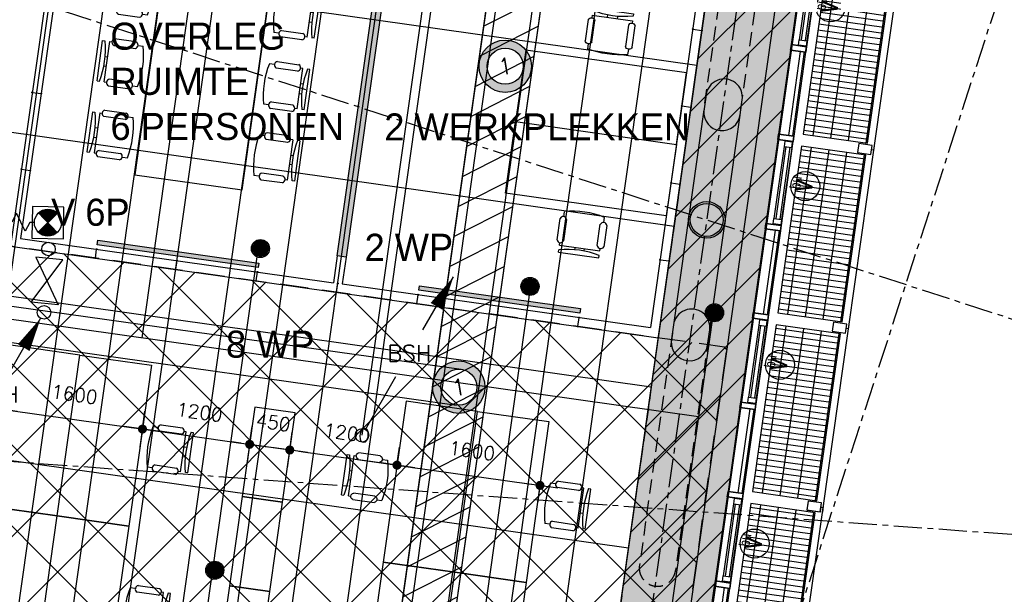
# Model space of a CAD drawing. Header units: millimetres. Extents: x -4106 to 114694, y -37499 to 54647.
# Tile 47 of 109: x 80158 to 91071, y -24223 to -17857. Entities that reach past the tile are written whole.
import ezdxf
from ezdxf.enums import TextEntityAlignment as Align

# ---------------------------------------------------------------- set-up
doc = ezdxf.new("R2010")
doc.units = ezdxf.units.MM
doc.header["$LTSCALE"] = 50
for name, pattern in [('B0301', [25, 12.5, -6.25, 0, -6.25]), ('B0702', [4.6875, 3.125, -1.5625]), ('XREF_05-werkset$0$B0702', [4.6875, 3.125, -1.5625]), ('XREF_STRAMIEN$0$B0201', [50, 31.25, -6.25, 6.25, -6.25])]:
    doc.linetypes.add(name, pattern=pattern)
for name, color, linetype in [('FOK_ BRANDSLANGHASPELS', 2, 'Continuous'), ('FOK_05---_TEKST_18', 1, 'Continuous'), ('FOK_05---_TEKST_25', 2, 'Continuous'), ('FOK_07_STRAMIEN', 13, 'B0301'), ('FOK_08---_MAATVOERING', 2, 'Continuous'), ('FOK_22_BINNENWANDEN', 2, 'Continuous'), ('FOK_22_BINNENWANDEN @ 1 VP1', 2, 'Continuous'), ('FOK_22_BINNENWANDEN @ 1 VP2', 2, 'Continuous'), ('FOK_22_BINNENWANDEN @ 1 VPModel', 2, 'Continuous'), ('FOK_72_VAST MEUBILAIR', 1, 'Continuous'), ('FOK_82_LOS MEUBILAIR', 1, 'Continuous'), ('XREF_05-werkset$0$AA23NH2-_STAAL', 242, 'Continuous'), ('XREF_05-werkset$0$AI28XH2-_STAAL', 1, 'Continuous'), ('XREF_05-werkset$0$AI31----_BUITENKOZ', 242, 'Continuous'), ('XREF_05-werkset$0$AI31XH4-_ALUMINIUM', 242, 'Continuous'), ('XREF_05-werkset$0$AI32XI--_HOUT', 242, 'Continuous'), ('XREF_05-werkset$0$AL$1A---_ALGEMEEN', 7, 'Continuous'), ('XREF_05-werkset$0$AL21RO0-_GLASPLAAT', 2, 'Continuous'), ('XREF_05-werkset$0$AL23NH2-_STAAL', 1, 'Continuous'), ('XREF_05-werkset$0$AL28XH2-_STAAL', 4, 'Continuous'), ('XREF_05-werkset$0$AL31----_BUITENKOZ', 2, 'Continuous'), ('XREF_05-werkset$0$AL31XH4-_ALUMINIUM', 2, 'Continuous'), ('XREF_05-werkset$0$ALR3OR3-_OPPR30', 242, 'Continuous'), ('XREF_05-werkset$0$AT$1A---_ALGEMEEN', 7, 'Continuous'), ('XREF_05-werkset$0$AT$8A---_HULPLIJNEN', 241, 'Continuous'), ('XREF_05_PLAFOND$0$AA00VV4-_SOLID252', 254, 'Continuous'), ('XREF_05_PLAFOND$0$AA45----_PLAFONDAFW', 1, 'Continuous'), ('XREF_05_PLAFOND$0$AI45----_PLAFONDAFW', 2, 'Continuous'), ('XREF_05_Sprinkler installatie$0$verzonken sprinkler', 6, 'Continuous'), ('XREF_05_Sprinkler installatie$0$WL$1----', 3, 'Continuous'), ('XREF_05_Sprinkler installatie$0$WL524---', 4, 'Continuous'), ('XREF_05_Sprinkler installatie$0$WL531---', 3, 'Continuous'), ('XREF_05_Sprinkler installatie$0$WL6516--', 4, 'Continuous'), ('XREF_05_Vloergoot installaties$0$EL6131--_VG', 3, 'Continuous'), ('XREF_05_Vloergoot installaties$0$EL6222--', 3, 'Continuous'), ('XREF_STRAMIEN$0$AL$7A---_STRAMIEN', 1, 'XREF_STRAMIEN$0$B0201')]:
    doc.layers.add(name, color=color, linetype=linetype)
doc.styles.add('FOK-DIM', font='romans.shx')
doc.styles.add('XREF_05-werkset$0$00_100', font='ABTPR.SHX', dxfattribs={"width": 0.8, "height": 120})
doc.styles.add('XREF_05-werkset$0$02_100', font='ABTPR.SHX', dxfattribs={"width": 0.8, "height": 250})
doc.styles.add('XREF_05_Sprinkler installatie$0$BURO-018', font='simplex.shx', dxfattribs={"height": 180})
doc.styles.add('XREF_05_Sprinkler installatie$0$Standard', font='txt')
doc.styles.add('XREF_05_Vloergoot installaties$0$BURO-018', font='simplex.shx', dxfattribs={"height": 180})
doc.dimstyles.new('FOK-100', dxfattribs={"dimscale": 100, "dimtxt": 1.5, "dimasz": 1, "dimexe": 2, "dimexo": 0, "dimgap": 2, "dimtad": 1, "dimdec": 0, "dimzin": 11, "dimdsep": 46, "dimtxsty": 'FOK-DIM', "dimblk1": 'DOT', "dimblk2": 'DOT', "dimsah": 1, "dimcen": 2.5, "dimclrd": 256, "dimclre": 256, "dimclrt": 256, "dimadec": 0, "dimazin": 0, "dimtfac": 1, "dimtdec": 0, "dimtix": 1, "dimtmove": 2, "dimatfit": 3, "dimldrblk": 'DOT', "dimfxl": 2, "dimtolj": 1, "dimtzin": 0, "dimarcsym": 0})
pattern_1 = [(27.02, (0, 0), (-124.9329, 244.9832), [])]

# ---------------------------------------------------------------- blocks, each defined once
blk = doc.blocks.new('XREF_05-werkset$0$281B406F')
for radius in [203, 183]:
    blk.add_circle((0, 0), radius)
blk = doc.blocks.new('XREF_05-werkset$0$V-H-28X00A_09145B1')
at = {"layer": 'XREF_05-werkset$0$AI28XH2-_STAAL', "linetype": 'XREF_05-werkset$0$B0702'}
for p, q in [((87752, -18783), (88119, -16194)), ((88152, -18847), (88517, -16265)), ((87392, -21328), (87025, -23917)), ((87794, -21377), (87427, -23960))]:
    blk.add_line(p, q, dxfattribs=at)
at = {"layer": 'XREF_05-werkset$0$AI28XH2-_STAAL'}
for points in [[(87741, -18855), (87404, -21237)], [(87806, -21294), (88143, -18913)]]:
    blk.add_lwpolyline(points, dxfattribs=at)
at = {"layer": 'XREF_05-werkset$0$AI28XH2-_STAAL', "linetype": 'XREF_05-werkset$0$B0702'}
blk.add_arc((87227, -23932), 202, 175.7789, 352.1531, dxfattribs=at)
at = {"layer": 'XREF_05-werkset$0$AL28XH2-_STAAL'}
for points in [[(87765, -18689), (87741, -18869, 0.968849), (88143, -18912), (88167, -18745, 1.000009), (87765, -18689, -14.196306)], [(87404, -21237), (87380, -21418, 0.968849), (87782, -21461), (87806, -21294, 1.000009), (87404, -21237, -14.196306)]]:
    blk.add_lwpolyline(points, format="xyb", dxfattribs=at)
blk.add_blockref('XREF_05-werkset$0$281B406F', (87773, -20075), dxfattribs=at)
blk = doc.blocks.new('XREF_05-werkset$0$V-K-39-003X_B09145W02')
at = {"color": 0, "linetype": 'ByBlock'}
blk.add_lwpolyline([(60, 9), (60, -161), (0, -161), (0, 9)], close=True, dxfattribs=at)
blk = doc.blocks.new('XREF_05-werkset$0$V-K-39-003S_B09145W02')
at = {"color": 0, "linetype": 'ByBlock'}
blk.add_lwpolyline([(-60, 9), (-60, -161), (0, -161), (0, 9)], close=True, dxfattribs=at)
blk = doc.blocks.new('XREF_05-werkset$0$V-K-39-005X_B09145W02')
at = {"color": 0}
blk.add_lwpolyline([(67, 0), (67, -85), (0, -85), (0, 0)], close=True, dxfattribs=at)
blk = doc.blocks.new('XREF_05-werkset$0$V-K-39-005S_B09145W02')
at = {"color": 0}
blk.add_lwpolyline([(-67, 0), (-67, -85), (0, -85), (0, 0)], close=True, dxfattribs=at)
blk = doc.blocks.new('XREF_05-werkset$0$V-H-31-00JS_B09145W02')
at = {"layer": 'XREF_05-werkset$0$AI31XH4-_ALUMINIUM'}
for p, q in [((-60, 90), (-1000, 90)), ((-127, 10), (-933, 10)), ((-60, -80), (-1000, -80)), ((-127, -76), (-933, -76))]:
    blk.add_line(p, q, dxfattribs=at)
at = {"layer": 'XREF_05-werkset$0$AL$1A---_ALGEMEEN'}
blk.add_circle((-530, -284), 161, dxfattribs=at)
at = {"layer": 'XREF_05-werkset$0$AL31XH4-_ALUMINIUM'}
for p, q in [((-127, -10), (-933, -10)), ((-127, -56), (-933, -56))]:
    blk.add_line(p, q, dxfattribs=at)
for name, p in [('XREF_05-werkset$0$V-K-39-003X_B09145W02', (-1060, 80)), ('XREF_05-werkset$0$V-K-39-003S_B09145W02', (0, 80))]:
    blk.add_blockref(name, p, dxfattribs=at)
at = {"layer": 'XREF_05-werkset$0$AL31XH4-_ALUMINIUM', "xscale": 0.8955223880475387}
for name, p in [('XREF_05-werkset$0$V-K-39-005X_B09145W02', (-993, 10)), ('XREF_05-werkset$0$V-K-39-005S_B09145W02', (-67, 10))]:
    blk.add_blockref(name, p, dxfattribs=at)
at = {"layer": 'XREF_05-werkset$0$AT$1A---_ALGEMEEN', "color": 7, "style": 'XREF_05-werkset$0$02_100', "width": 0.8}
blk.add_text('v', height=250, dxfattribs=at).set_placement((-530, -241), align=Align.MIDDLE_CENTER)
at = {"layer": 'XREF_05-werkset$0$AT$8A---_HULPLIJNEN', "color": 1, "style": 'XREF_05-werkset$0$00_100', "width": 0.8}
blk.add_text('bu', height=120, dxfattribs=at).set_placement((-577, -234))
blk = doc.blocks.new('XREF_05-werkset$0$281KOF8D')
blk.add_lwpolyline([(-50, -75), (50, -75), (50, 75), (-50, 75)], close=True)
blk = doc.blocks.new('XREF_05-werkset$0$V-H-00-01Z_09145B1')
at = {"layer": 'XREF_05-werkset$0$AA23NH2-_STAAL', "color": 13}
for p, q in [((108, -820), (108, -100)), ((174, -820), (174, -100)), ((240, -820), (240, -100)), ((306, -820), (306, -100)), ((372, -820), (372, -100)), ((438, -820), (438, -100)), ((504, -820), (504, -100)), ((570, -820), (570, -100)), ((636, -820), (636, -100)), ((702, -820), (702, -100)), ((768, -820), (768, -100)), ((834, -820), (834, -100)), ((900, -820), (900, -100)), ((966, -820), (966, -100)), ((1032, -820), (1032, -100)), ((1098, -820), (1098, -100)), ((1164, -820), (1164, -100)), ((1230, -820), (1230, -100)), ((1296, -820), (1296, -100)), ((1362, -820), (1362, -100)), ((1428, -820), (1428, -100)), ((1494, -820), (1494, -100)), ((1560, -820), (1560, -100)), ((1626, -820), (1626, -100)), ((1692, -820), (1692, -100)), ((1758, -820), (1758, -100)), ((1824, -820), (1824, -100)), ((1890, -820), (1890, -100)), ((67, -211), (1933, -211)), ((67, -409), (1933, -409)), ((67, -607), (1933, -607)), ((67, -805), (1933, -805))]:
    blk.add_line(p, q, dxfattribs=at)
at = {"layer": 'XREF_05-werkset$0$AI28XH2-_STAAL'}
for p, q in [((-50, -901), (50, -901)), ((1950, -901), (2050, -901))]:
    blk.add_line(p, q, dxfattribs=at)
at = {"layer": 'XREF_05-werkset$0$AL21RO0-_GLASPLAAT', "color": 3}
blk.add_lwpolyline([(0, -900), (2000, -900)], dxfattribs=at)
at = {"layer": 'XREF_05-werkset$0$AL23NH2-_STAAL'}
blk.add_lwpolyline([(1933, -100), (67, -100), (67, -820), (67, -820), (67, -820), (1933, -820), (1933, -100), (1933, -100)], close=True, dxfattribs=at)
at = {"layer": 'XREF_05-werkset$0$AL28XH2-_STAAL'}
for p, q in [((0, -901), (0, -875)), ((2000, -901), (2000, -875))]:
    blk.add_line(p, q, dxfattribs=at)
at = {"layer": 'XREF_05-werkset$0$AL28XH2-_STAAL', "rotation": 180}
for p in [(0, -800), (2000, -800)]:
    blk.add_blockref('XREF_05-werkset$0$281KOF8D', p, dxfattribs=at)
blk = doc.blocks.new('XREF_05-werkset$0$V-H-31-00KS_B09145W02')
at = {"layer": 'XREF_05-werkset$0$AI31----_BUITENKOZ'}
for p, q in [((-60, 89.5), (-1000, 89.5)), ((-60, -80.5), (-1000, -80.5))]:
    blk.add_line(p, q, dxfattribs=at)
at = {"layer": 'XREF_05-werkset$0$AL31----_BUITENKOZ'}
for p, q in [((-60, -20.5), (-1000, -20.5)), ((-60, -65.5), (-1000, -65.5))]:
    blk.add_line(p, q, dxfattribs=at)
for name, p in [('XREF_05-werkset$0$V-K-39-003X_B09145W02', (-1060, 80.5)), ('XREF_05-werkset$0$V-K-39-003S_B09145W02', (0, 80.5))]:
    blk.add_blockref(name, p, dxfattribs=at)
blk = doc.blocks.new('XREF_05-werkset$0$V-H-31-00KX_B09145W02')
at = {"layer": 'XREF_05-werkset$0$AI31----_BUITENKOZ'}
for p, q in [((60, 89.5), (1000, 89.5)), ((60, -80.5), (1000, -80.5))]:
    blk.add_line(p, q, dxfattribs=at)
at = {"layer": 'XREF_05-werkset$0$AL31----_BUITENKOZ'}
for p, q in [((60, -20.5), (1000, -20.5)), ((60, -65.5), (1000, -65.5))]:
    blk.add_line(p, q, dxfattribs=at)
for name, p in [('XREF_05-werkset$0$V-K-39-003X_B09145W02', (0, 80.5)), ('XREF_05-werkset$0$V-K-39-003S_B09145W02', (1060, 80.5))]:
    blk.add_blockref(name, p, dxfattribs=at)
blk = doc.blocks.new('XREF_05-werkset')
at = {"layer": 'XREF_05-werkset$0$AI32XI--_HOUT'}
blk.add_lwpolyline([(31191, 21080), (22128, 21566), (24131, 36865), (96261, 36865), (87027, -28343), (68250, -22249)], dxfattribs=at)
at = {"layer": 'XREF_05-werkset$0$ALR3OR3-_OPPR30', "linetype": 'XREF_05-werkset$0$B0702'}
blk.add_lwpolyline([(60436, 20099), (31231, 21828), (22997, 22270), (24807, 36095), (95374, 36095), (86393, -27328), (68974, -21675), (69214, 10716, 0.399143)], format="xyb", close=True, dxfattribs=at)
blk.add_blockref('XREF_05-werkset$0$V-H-28X00A_09145B1', (0, 0))
at = {"rotation": 81.940000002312}
for name, p in [('XREF_05-werkset$0$V-H-31-00JS_B09145W02', (88939, -17156)), ('XREF_05-werkset$0$V-H-31-00KS_B09145W02', (88798, -18146)), ('XREF_05-werkset$0$V-H-31-00JS_B09145W02', (88658, -19136)), ('XREF_05-werkset$0$V-H-31-00KS_B09145W02', (88518, -20126)), ('XREF_05-werkset$0$V-H-31-00JS_B09145W02', (88378, -21116)), ('XREF_05-werkset$0$V-H-31-00KS_B09145W02', (88238, -22106)), ('XREF_05-werkset$0$V-H-31-00JS_B09145W02', (88097, -23096)), ('XREF_05-werkset$0$V-H-31-00KX_B09145W02', (87809, -25136))]:
    blk.add_blockref(name, p, dxfattribs=at)
at = {"color": 4, "rotation": 81.940000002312}
for p in [(88734, -19177), (88453, -21157), (88173, -23137), (87892, -25118)]:
    blk.add_blockref('XREF_05-werkset$0$V-H-00-01Z_09145B1', p, dxfattribs=at)
blk = doc.blocks.new('XREF_STRAMIEN')
at = {"layer": 'XREF_STRAMIEN$0$AL$7A---_STRAMIEN', "ltscale": 0.2}
for p, q in [((96792.1, 43612.9), (86223.3, -31020.5)), ((4081.1, 7086.3), (99881.1, -24004)), ((94646.6, -23816.4), (39944.6, -19828.1))]:
    blk.add_line(p, q, dxfattribs=at)
blk.add_lwpolyline([(98881.1, 6648.1), (85655, -34106)], dxfattribs=at)
blk = doc.blocks.new('XREF_05_PLAFOND')
at = {"layer": 'XREF_05_PLAFOND$0$AA00VV4-_SOLID252'}
h = blk.add_hatch(color=256, dxfattribs=at)
edge = h.paths.add_edge_path(flags=16)
edge.add_line((31231, 21828), (22997, 22270))
edge.add_line((22997, 22270), (24807, 36095))
edge.add_line((24807, 36095), (95374, 36095))
edge.add_line((95374, 36095), (86393, -27328))
edge.add_line((86393, -27328), (68974, -21675))
edge.add_line((68974, -21675), (69214, 10716))
edge.add_arc((59885, 10785), 9330, 359.5745, 446.6108)
edge.add_line((60436, 20099), (31231, 21828))
edge = h.paths.add_edge_path()
edge.add_line((31161, 20520), (31178, 20830))
edge.add_line((31178, 20830), (60378, 19101))
edge.add_arc((59885, 10785), 8330, -0.4255, 86.6075, ccw=False)
edge.add_line((68215, 10723), (67969, -22305))
edge.add_line((67969, -22305), (67940, -22396))
edge.add_line((67940, -22396), (87220, -28653))
edge.add_line((87220, -28653), (96531, 37100))
edge.add_line((96531, 37100), (23925, 37100))
edge.add_line((23925, 37100), (21807, 20927))
edge.add_line((21807, 20927), (31096, 20429))
edge.add_line((31096, 20429), (31101, 20524))
edge.add_line((31101, 20524), (31161, 20520))
at = {"layer": 'XREF_05_PLAFOND$0$AA45----_PLAFONDAFW'}
h = blk.add_hatch(dxfattribs=at)
h.set_pattern_fill('ANSI31', color=256, scale=2200, angle=342.02, style=0)
h.set_pattern_definition(pattern_1)
h.paths.add_polyline_path([(84076, -26576), (84655, -26764), (93556, 36095), (92950, 36095)])
h = blk.add_hatch(dxfattribs=at)
h.set_pattern_fill('ANSI31', color=256, scale=2200, angle=342.02, style=0)
h.set_pattern_definition(pattern_1)
edge = h.paths.add_edge_path()
edge.add_line((79924, -13100), (78282, -24696))
edge.add_line((78282, -24696), (78861, -24884))
edge.add_line((78861, -24884), (85620, 22847))
edge.add_line((85620, 22847), (85032, 22975))
edge.add_line((85032, 22975), (80378, -9893))
edge.add_arc((74999, -10767), 5450, -25.3452, 9.2252, ccw=False)
at = {"layer": 'XREF_05_PLAFOND$0$AI45----_PLAFONDAFW'}
h = blk.add_hatch(dxfattribs=at)
h.set_pattern_fill('_USER,_O', color=256, scale=600, angle=90, pattern_type=0)
h.set_pattern_definition([(81.94, (95233.5, 35104.6), (-594.073, 84.126), [])])
edge = h.paths.add_edge_path(flags=16)
edge.add_arc((41622, 26897), 5450, 0, 360)
h.paths.add_polyline_path([(49934, 30177), (51534, 30177), (51534, 27777), (49934, 27777)], flags=16)
edge = h.paths.add_edge_path(flags=16)
edge.add_arc((86127, 26613), 3800, 0, 360)
edge = h.paths.add_edge_path(flags=16)
edge.add_arc((74999, -10767), 5450, 0, 360)
edge = h.paths.add_edge_path()
edge.add_line((31231, 21828), (22997, 22270))
edge.add_line((22997, 22270), (24807, 36095))
edge.add_line((24807, 36095), (95374, 36095))
edge.add_line((95374, 36095), (86393, -27328))
edge.add_line((86393, -27328), (68974, -21675))
edge.add_line((68974, -21675), (69214, 10716))
edge.add_arc((59885, 10785), 9330, 359.5745, 446.6108)
edge.add_line((60436, 20099), (31231, 21828))
h = blk.add_hatch(dxfattribs=at)
h.set_pattern_fill('_USER,_O', color=256, scale=1800, pattern_type=0)
h.set_pattern_definition([(351.94, (95233.5, 35104.6), (252.378, 1782.22), [])])
edge = h.paths.add_edge_path(flags=16)
edge.add_arc((74999, -10767), 5450, 0, 360)
edge = h.paths.add_edge_path(flags=16)
edge.add_arc((41622, 26897), 5450, 0, 360)
h.paths.add_polyline_path([(49934, 30177), (51534, 30177), (51534, 27777), (49934, 27777)], flags=16)
edge = h.paths.add_edge_path(flags=16)
edge.add_arc((86127, 26613), 3800, 0, 360)
edge = h.paths.add_edge_path()
edge.add_line((31231, 21828), (22997, 22270))
edge.add_line((22997, 22270), (24807, 36095))
edge.add_line((24807, 36095), (95374, 36095))
edge.add_line((95374, 36095), (86393, -27328))
edge.add_line((86393, -27328), (68974, -21675))
edge.add_line((68974, -21675), (69214, 10716))
edge.add_arc((59885, 10785), 9330, 359.5745, 446.6108)
edge.add_line((60436, 20099), (31231, 21828))
at = {"layer": 'XREF_05_PLAFOND$0$AA45----_PLAFONDAFW'}
blk.add_lwpolyline([(84076, -26576), (84655, -26764), (93556, 36095), (92950, 36095)], close=True, dxfattribs=at)
blk = doc.blocks.new('XREF_05_Sprinkler installatie$0$SP-KOP02')
at = {"color": 0, "linetype": 'Continuous'}
for p, q in [((-0.87, -0.02), (0.02, 0.87)), ((-0.85, -0.22), (0.22, 0.85)), ((-0.84, 0.23), (-0.23, 0.84)), ((-0.79, -0.38), (0.38, 0.79)), ((-0.7, -0.52), (0.52, 0.7)), ((-0.6, -0.64), (0.64, 0.6)), ((-0.47, -0.74), (0.74, 0.47)), ((-0.32, -0.81), (0.81, 0.32)), ((-0.14, -0.86), (0.86, 0.14)), ((0.07, -0.87), (0.87, -0.07)), ((0.38, -0.79), (0.79, -0.38))]:
    blk.add_line(p, q, dxfattribs=at)
at = {"color": 0, "linetype": 'Continuous', "const_width": 0.875}
blk.add_lwpolyline([(-0.44, 0, 1), (0.44, 0, 1)], format="xyb", close=True, dxfattribs=at)
at = {"color": 0, "linetype": 'Continuous'}
for radius in [1, 0.875]:
    blk.add_circle((0, 0), radius, dxfattribs=at)
at = {"color": 0, "linetype": 'Continuous', "style": 'XREF_05_Sprinkler installatie$0$Standard', "flags": 1}
for tag, p in [('SP_MATCODE', (2, 2)), ('SP_TEMP', (2, -3)), ('SP_DOORL', (2, -5)), ('SP_KFACT', (2, -7)), ('SP_SPRHK', (2, -9)), ('SP_KLEP', (2, -11))]:
    blk.add_attdef(tag, p, '', height=1, dxfattribs=at)
blk = doc.blocks.new('XREF_05_Sprinkler installatie$0$23SA22K6')
at = {"color": 0, "linetype": 'Continuous'}
for p, q in [((1.75, 1.75), (-1.75, 1.75)), ((-1.75, 1.75), (-1.75, -1.75)), ((1.75, -1.75), (1.75, 1.75)), ((-1.06, -1.06), (1.06, 1.06)), ((-1.06, 1.06), (1.06, -1.06)), ((1.5, 0), (2, 0)), ((2, 0), (2.5, 1)), ((2.5, 1), (3.5, -1)), ((3.5, -1), (4, 0)), ((4, 0), (4.5, 0)), ((-1.75, -1.75), (1.75, -1.75))]:
    blk.add_line(p, q, dxfattribs=at)
at = {"color": 0, "linetype": 'Continuous', "const_width": 1.5}
for points in [[(0.53, 0.53, 0.414214), (-0.53, 0.53, 1)], [(0.53, -0.53, -0.414214), (-0.53, -0.53, -1)]]:
    blk.add_lwpolyline(points, format="xyb", dxfattribs=at)
at = {"color": 0, "linetype": 'Continuous'}
blk.add_circle((0, 0), 1.5, dxfattribs=at)
at = {"color": 0, "linetype": 'Continuous', "style": 'XREF_05_Sprinkler installatie$0$BURO-018', "flags": 1}
blk.add_attdef('SA_MATCODE', (0, 0), '', height=1.8, dxfattribs=at)
blk = doc.blocks.new('XREF_05_Sprinkler installatie$0$23222202')
at = {"color": 0, "linetype": 'Continuous'}
blk.add_circle((0, 0), 1.5, dxfattribs=at)
at = {"color": 0, "linetype": 'Continuous', "style": 'XREF_05_Sprinkler installatie$0$BURO-018', "flags": 1}
blk.add_attdef('CV_MATCODE', (0, 0), '', height=1.8, dxfattribs=at)
blk = doc.blocks.new('XREF_05_Sprinkler installatie$0$SW3048301')
at = {"color": 0, "linetype": 'Continuous'}
for p, q in [((2.5, 1.5), (-2.5, -1.5)), ((-2.5, -1.5), (-2.5, 1.5)), ((-2.5, 1.5), (2.5, -1.5)), ((2.5, -1.5), (2.5, 1.5))]:
    blk.add_line(p, q, dxfattribs=at)
at = {"color": 0, "linetype": 'Continuous', "style": 'XREF_05_Sprinkler installatie$0$BURO-018', "flags": 1}
blk.add_attdef('W_ID', (0, 0), '', height=1.8, dxfattribs=at)
blk = doc.blocks.new('XREF_05_Sprinkler installatie$0$LDV4')
at = {"color": 0, "linetype": 'Continuous'}
for p, q in [((-0.25, -0.433), (-2.5, -4.33)), ((-4.5, -7.794), (-6.75, -11.691))]:
    blk.add_line(p, q, dxfattribs=at)
blk.add_lwpolyline([(-0.25, -0.433, 0, 1, 0), (-1.5, -2.598, 1, 1, 0)], format="xyseb", dxfattribs=at)
blk.add_circle((0, 0), 0.5, dxfattribs=at)
at = {"color": 0, "linetype": 'Continuous', "style": 'XREF_05_Sprinkler installatie$0$BURO-018'}
blk.add_attdef('LD_TEXT1', text='', height=1.8, dxfattribs=at).set_placement((-3.5, -6.062), align=Align.MIDDLE)
blk = doc.blocks.new('XREF_05_Sprinkler installatie$0$LDV1')
at = {"color": 0, "linetype": 'Continuous'}
for p, q in [((4.5, 7.794), (6.75, 11.691)), ((0.25, 0.433), (2.5, 4.33))]:
    blk.add_line(p, q, dxfattribs=at)
blk.add_lwpolyline([(6.75, 11.691, 0, 1, 0), (5.5, 9.526, 1, 1, 0)], format="xyseb", dxfattribs=at)
blk.add_circle((0, 0), 0.5, dxfattribs=at)
at = {"color": 0, "linetype": 'Continuous', "style": 'XREF_05_Sprinkler installatie$0$BURO-018'}
blk.add_attdef('LD_TEXT1', text='', height=1.8, dxfattribs=at).set_placement((3.5, 6.062), align=Align.MIDDLE)
blk = doc.blocks.new('XREF_05_Sprinkler installatie')
at = {"layer": 'XREF_05_Sprinkler installatie$0$verzonken sprinkler'}
h = blk.add_hatch(dxfattribs=at)
h.set_pattern_fill('JIS_WOOD', color=256, scale=500, style=0)
h.set_pattern_definition([(45, (3.27, -36464.7), (-250, 250), [])])
h.paths.add_polyline_path([(24807, 36095), (95374, 36095), (86393, -27327), (68969, -21673), (69211, 10226), (69062, 12468), (68691, 13867), (68341, 14728), (67609, 16019), (67276, 16479), (66138, 17710), (64799, 18714), (64109, 19104), (63010, 19574), (61838, 19909), (60552, 20091), (59093, 20179), (23005, 22333)], flags=16)
h.paths.add_polyline_path([(24131, 36865), (96542, 37109), (87228, -28665), (68231, -22243), (68457, 9789), (68440, 11432), (68332, 12290), (67835, 13662), (67691, 14033), (66839, 15594), (65842, 16785), (63694, 18334), (62337, 18877), (59567, 19359), (56814, 19564), (22128, 21567)])
for points in [[(24131, 36865), (96542, 37109), (87228, -28665), (68231, -22243), (68457, 9789), (68440, 11432), (68332, 12290), (67835, 13662), (67691, 14033), (66839, 15594), (65842, 16785), (63694, 18334), (62337, 18877), (59567, 19359), (56814, 19564), (22128, 21567)], [(24807, 36095), (95374, 36095), (86393, -27327), (68969, -21673), (69211, 10226), (69062, 12468), (68691, 13867), (68341, 14728), (67609, 16019), (67276, 16479), (66138, 17710), (64799, 18714), (64109, 19104), (63010, 19574), (61838, 19909), (60552, 20091), (59093, 20179), (23005, 22333)]]:
    blk.add_lwpolyline(points, close=True, dxfattribs=at)
at = {"layer": 'XREF_05_Sprinkler installatie$0$WL524---'}
for p, q in [((81514, -21380), (87643, 21897)), ((81955, -26372), (82808, -20354)), ((85821, -20801), (84890, -27376)), ((79742, -21129), (87683, -22254)), ((87341, -24685), (87851, -21083))]:
    blk.add_line(p, q, dxfattribs=at)
at = {"layer": 'XREF_05_Sprinkler installatie$0$WL531---'}
blk.add_line((83953, -22461), (86405, -5152), dxfattribs=at)
at = {"layer": 'XREF_05_Sprinkler installatie$0$WL$1----', "xscale": 99.99999999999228, "yscale": 100, "zscale": 100, "rotation": 84.33056745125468}
blk.add_blockref('XREF_05_Sprinkler installatie$0$SW3048301', (80461, -20752), dxfattribs=at)
at = {"layer": 'XREF_05_Sprinkler installatie$0$WL$1----'}
ref = blk.add_blockref('XREF_05_Sprinkler installatie$0$LDV1', (83953, -22461), dxfattribs=dict(at, xscale=150, yscale=150, zscale=150))
ref.add_attrib('LD_TEXT1', 'BSH', dxfattribs={"layer": '0', "color": 1, "linetype": 'Continuous', "height": 180, "style": 'XREF_05_Sprinkler installatie$0$BURO-018'}).set_placement((84478, -21552), align=Align.MIDDLE)
ref = blk.add_blockref('XREF_05_Sprinkler installatie$0$LDV4', (80428, -21100), dxfattribs=dict(at, xscale=150, yscale=150, zscale=150))
ref.add_attrib('LD_TEXT1', 'BSH', dxfattribs={"layer": '0', "color": 1, "linetype": 'Continuous', "height": 180, "style": 'XREF_05_Sprinkler installatie$0$BURO-018'}).set_placement((79903, -22009), align=Align.MIDDLE)
at = {"layer": 'XREF_05_Sprinkler installatie$0$WL531---', "xscale": 99.99999999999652, "yscale": 100, "zscale": 100, "rotation": 178.913634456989}
blk.add_blockref('XREF_05_Sprinkler installatie$0$23SA22K6', (80471, -20106), dxfattribs=at)
at = {"layer": 'XREF_05_Sprinkler installatie$0$WL531---', "xscale": 50, "yscale": 50, "zscale": 50}
blk.add_blockref('XREF_05_Sprinkler installatie$0$23222202', (80478, -20398), dxfattribs=at)
at = {"layer": 'XREF_05_Sprinkler installatie$0$WL6516--', "xscale": 99.9999999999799, "yscale": 100, "zscale": 100, "rotation": 7.589429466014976}
for p in [(82826, -20392), (85814, -20812), (87859, -21104), (82321, -23956)]:
    blk.add_blockref('XREF_05_Sprinkler installatie$0$SP-KOP02', p, dxfattribs=at)
blk = doc.blocks.new('XREF_05_Vloergoot installaties$0$E00415')
at = {"linetype": 'Continuous'}
h = blk.add_hatch(color=0, dxfattribs=at)
edge = h.paths.add_edge_path()
edge.add_arc((0, 0), 2.9, 0, 360)
edge = h.paths.add_edge_path(flags=16)
edge.add_arc((0, 0), 2, 0, 360)
at = {"color": 0, "linetype": 'Continuous'}
for radius in [2.9, 2]:
    blk.add_circle((0, 0), radius, dxfattribs=at)
at = {"color": 0, "linetype": 'Continuous', "style": 'XREF_05_Vloergoot installaties$0$BURO-018'}
for tag, p in [('E_GKAST', (0, 8)), ('E_GROEP', (0, 5)), ('E_SGROEP', (4.5, 5))]:
    blk.add_attdef(tag, text='', height=1.8, dxfattribs=at).set_placement(p, align=Align.MIDDLE)
at = {"color": 0, "linetype": 'Continuous', "style": 'XREF_05_Vloergoot installaties$0$BURO-018', "flags": 1}
for tag, p in [('E_VERMCODE', (13, 5)), ('E_MATCODE', (0, 0))]:
    blk.add_attdef(tag, text='', height=1.8, dxfattribs=at).set_placement(p, align=Align.MIDDLE)
blk = doc.blocks.new('XREF_05_Vloergoot installaties')
at = {"layer": 'XREF_05_Vloergoot installaties$0$EL6131--_VG'}
for p, q in [((92915, 35131), (84341, -25462)), ((93311, 35075), (84737, -25518)), ((73373, -20089), (85053, -21730)), ((72920, -20429), (84998, -22126))]:
    blk.add_line(p, q, dxfattribs=at)
at = {"layer": 'XREF_05_Vloergoot installaties$0$EL6222--'}
ref = blk.add_blockref('XREF_05_Vloergoot installaties$0$E00415', (85540, -18373), dxfattribs=dict(at, xscale=100.000000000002, yscale=100, zscale=100, rotation=351.5354125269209))
ref.add_attrib('E_GROEP', '1', dxfattribs={"layer": '0', "color": 1, "linetype": 'Continuous', "height": 180, "rotation": 9.5113, "style": 'XREF_05_Vloergoot installaties$0$BURO-018'}).set_placement((85540, -18373), align=Align.MIDDLE)
ref = blk.add_blockref('XREF_05_Vloergoot installaties$0$E00415', (85025, -21928), dxfattribs=dict(at, xscale=100.000000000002, yscale=100, zscale=100, rotation=351.5354125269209))
ref.add_attrib('E_GROEP', '1', dxfattribs={"layer": '0', "color": 1, "linetype": 'Continuous', "height": 180, "rotation": 9.5113, "style": 'XREF_05_Vloergoot installaties$0$BURO-018'}).set_placement((85025, -21928), align=Align.MIDDLE)
blk = doc.blocks.new('WP 1600-800')
at = {"linetype": 'Continuous'}
for p, q in [((569, 1600), (595, 1600)), ((569, 1600), (569, 1150)), ((648, 1600), (675, 1600)), ((648, 1600), (648, 1150)), ((701, 1636), (940, 1636)), ((940, 1564), (701, 1564)), ((966, 1600), (1022, 1600)), ((648, 1428), (620, 1428)), ((621, 1322), (648, 1322)), ((569, 1150), (595, 1150)), ((648, 1150), (675, 1150)), ((936, 1113), (697, 1113)), ((701, 1186), (940, 1186)), ((966, 1150), (1022, 1150))]:
    blk.add_line(p, q, dxfattribs=at)
blk.add_lwpolyline([(1134, 2275), (1934, 2275), (1934, 475), (1134, 475)], close=True)
for centre, radius, start, end in [((-349, 1375), 971, 346.5803, 13.4197), ((713, 1600), 37.7, 107.2856, 252.7144), ((929, 1600), 37.7, 287.2856, 72.7144), ((78, 1375), 971, 346.5803, 13.4197), ((711, 1149), 38.2, 104.3544, 248.7073), ((926, 1150), 38.2, 284.3544, 68.7073)]:
    blk.add_arc(centre, radius, start, end, dxfattribs=at)
blk = doc.blocks.new('*U556')
at = {"layer": 'FOK_22_BINNENWANDEN @ 1 VP1'}
blk.add_hatch(color=256, dxfattribs=at).paths.add_polyline_path([(533, 3776), (632, 3762), (141, 297), (42, 311)])
at = {"layer": 'FOK_22_BINNENWANDEN @ 1 VP2'}
blk.add_hatch(color=256, dxfattribs=at).paths.add_polyline_path([(533, 3776), (632, 3762), (141, 297), (42, 311)])
at = {"layer": 'FOK_22_BINNENWANDEN @ 1 VPModel'}
blk.add_hatch(color=256, dxfattribs=at).paths.add_polyline_path([(533, 3776), (632, 3762), (141, 297), (42, 311)])
blk = doc.blocks.new('A$C70436BE2')
at = {"layer": 'FOK_22_BINNENWANDEN'}
for points in [[(533, 3776), (575, 4074)], [(632, 3762), (674, 4059)], [(42, 311), (0, 14)], [(141, 297), (99, 0)]]:
    blk.add_lwpolyline(points, dxfattribs=at)
blk.add_lwpolyline([(533, 3776), (632, 3762), (141, 297), (42, 311)], close=True, dxfattribs=at)
blk.add_blockref('*U556', (0, 0), dxfattribs=at)
blk = doc.blocks.new('A$C0602654F')
at = {"layer": 'FOK_82_LOS MEUBILAIR', "linetype": 'Continuous'}
for p, q in [((222, 1999), (283, 2446)), ((283, 2446), (310, 2442)), ((301, 1988), (362, 2435)), ((362, 2435), (388, 2431)), ((652, 2432), (415, 2464)), ((410, 2392), (646, 2359)), ((677, 2391), (732, 2384)), ((311, 2268), (339, 2264)), ((2189, 2180), (2134, 2188)), ((2225, 2212), (2461, 2178)), ((324, 2159), (296, 2163)), ((2446, 2107), (2210, 2141)), ((2441, 1689), (2504, 2135)), ((2504, 2135), (2478, 2139)), ((2519, 1678), (2583, 2124)), ((2583, 2124), (2556, 2128)), ((222, 1999), (248, 1996)), ((301, 1988), (327, 1985)), ((594, 1984), (358, 2017)), ((2507, 1961), (2480, 1965)), ((348, 1946), (584, 1913)), ((616, 1945), (671, 1937)), ((2465, 1860), (2493, 1856)), ((2157, 1766), (2393, 1732)), ((112, 1207), (174, 1653)), ((174, 1653), (200, 1649)), ((191, 1196), (253, 1642)), ((253, 1642), (279, 1639)), ((542, 1639), (306, 1672)), ((2126, 1734), (2071, 1742)), ((2383, 1661), (2147, 1694)), ((2441, 1689), (2414, 1693)), ((2519, 1678), (2493, 1682)), ((300, 1599), (537, 1567)), ((568, 1599), (623, 1591)), ((202, 1475), (229, 1472)), ((2113, 1420), (2349, 1386)), ((215, 1367), (187, 1370)), ((2077, 1388), (2022, 1396)), ((2334, 1315), (2098, 1348)), ((2329, 897), (2392, 1343)), ((2392, 1343), (2365, 1347)), ((2407, 886), (2470, 1332)), ((2470, 1332), (2444, 1336)), ((112, 1207), (139, 1203)), ((485, 1192), (249, 1224)), ((191, 1196), (217, 1192)), ((239, 1153), (475, 1120)), ((506, 1153), (561, 1145)), ((2395, 1169), (2368, 1173)), ((2353, 1068), (2381, 1064)), ((199, 882), (436, 849)), ((2014, 942), (1959, 950)), ((2271, 869), (2035, 902)), ((2045, 974), (2281, 940)), ((2329, 897), (2302, 901)), ((2407, 886), (2381, 890)), ((63, 865), (0, 419)), ((63, 865), (89, 861)), ((142, 854), (79, 408)), ((142, 854), (168, 850)), ((425, 777), (189, 811)), ((457, 809), (512, 801)), ((118, 683), (90, 687)), ((76, 582), (103, 578)), ((1967, 598), (1912, 606)), ((1988, 559), (2225, 526)), ((2235, 597), (1998, 630)), ((2282, 555), (2220, 108)), ((2282, 555), (2256, 558)), ((2361, 544), (2335, 547)), ((2361, 544), (2299, 97)), ((0, 419), (26, 415)), ((79, 408), (105, 404)), ((358, 331), (122, 365)), ((136, 436), (372, 403)), ((394, 363), (449, 355)), ((2259, 384), (2286, 380)), ((2271, 275), (2244, 279)), ((1905, 152), (1850, 159)), ((1931, 111), (2167, 79)), ((2173, 151), (1937, 184)), ((2220, 108), (2194, 112)), ((2299, 97), (2273, 101))]:
    blk.add_line(p, q, dxfattribs=at)
blk.add_lwpolyline([(531, 166), (1719, 0), (2052, 2377), (863, 2543)], close=True, dxfattribs=at)
for centre, radius, start, end in [((-656, 2348), 971, 338.722, 5.5614), ((424, 2427), 38.2, 103.4344, 247.7873), ((637, 2396), 38.2, 283.4344, 67.7873), ((-234, 2290), 971, 338.722, 5.5614), ((3037, 1832), 971, 158.5203, 185.3597), ((2229, 2174), 38.2, 96.2944, 240.6473), ((2442, 2145), 38.2, 276.2944, 60.6473), ((3460, 1772), 971, 158.5203, 185.3597), ((364, 1980), 37.7, 99.4273, 244.8561), ((578, 1950), 37.7, 279.4273, 64.8561), ((2163, 1729), 37.7, 99.2256, 244.6544), ((-766, 1555), 971, 338.722, 5.5614), ((315, 1635), 38.2, 103.4344, 247.7873), ((528, 1604), 38.2, 283.4344, 67.7873), ((2377, 1698), 37.7, 279.2256, 64.6544), ((-343, 1497), 971, 338.722, 5.5614), ((2117, 1382), 38.2, 96.2944, 240.6473), ((2925, 1040), 971, 158.5203, 185.3597), ((2330, 1353), 38.2, 276.2944, 60.6473), ((3347, 980), 971, 158.5203, 185.3597), ((255, 1187), 37.7, 99.4273, 244.8561), ((469, 1158), 37.7, 279.4273, 64.8561), ((205, 845), 37.7, 99.2256, 244.6544), ((2051, 936), 37.7, 99.2256, 244.6544), ((2265, 906), 37.7, 279.2256, 64.6544), ((-877, 771), 971, 338.5203, 5.3597), ((419, 815), 37.7, 279.2256, 64.6544), ((-455, 711), 971, 338.5203, 5.3597), ((2816, 253), 971, 158.722, 185.5614), ((2004, 593), 37.7, 99.4273, 244.8561), ((2218, 563), 37.7, 279.4273, 64.8561), ((3239, 195), 971, 158.722, 185.5614), ((140, 398), 38.2, 96.2944, 240.6473), ((354, 369), 38.2, 276.2944, 60.6473), ((1946, 147), 38.2, 103.4344, 247.7873), ((2158, 116), 38.2, 283.4344, 67.7873)]:
    blk.add_arc(centre, radius, start, end, dxfattribs=at)
blk = doc.blocks.new('A$C094F4788')
at = {"layer": 'Defpoints'}
blk.add_lwpolyline([(5, 19), (104, 5)], dxfattribs=at)
blk.add_point((5, 19), dxfattribs=at)
at = {"layer": 'Defpoints', "color": 5}
for p in [(5, 19), (104, 5)]:
    blk.add_point(p, dxfattribs=at)
at = {"layer": 'FOK_22_BINNENWANDEN', "color": 5}
for centre in [(5, 19), (104, 5)]:
    blk.add_circle(centre, 5, dxfattribs=at)
blk = doc.blocks.new('DOT')
at = {"color": 0}
blk.add_line((-2, 0), (2, 0), dxfattribs=at)
at = {"color": 0, "const_width": 0.5}
blk.add_lwpolyline([(-0.25, 0, 1), (0.25, 0, 1)], format="xyb", close=True, dxfattribs=at)
blk = doc.blocks.new('*D81')
at = {"layer": 'Defpoints', "color": 0}
for p in [(84340, -22792), (85925, -23016), (85927, -23002)]:
    blk.add_point(p, dxfattribs=at)
at = {"layer": 'FOK_08---_MAATVOERING', "lineweight": -2}
for p, q in [((84340, -22792), (84368, -22594)), ((84439, -22806), (85826, -23002)), ((85927, -23002), (85897, -23214))]:
    blk.add_line(p, q, dxfattribs=at)
at = {"layer": 'FOK_08---_MAATVOERING', "lineweight": -2, "xscale": 100, "yscale": 100, "zscale": 100}
for p, rotation in [((84340, -22792), 171.9399999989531), ((85925, -23016), 351.9399999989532)]:
    blk.add_blockref('DOT', p, dxfattribs=dict(at, rotation=rotation))
at = {"layer": 'FOK_08---_MAATVOERING', "insert": (85171, -22632), "char_height": 150, "attachment_point": 5, "rotation": 351.94, "style": 'FOK-DIM'}
blk.add_mtext('\\A1;1600', dxfattribs=at)
blk = doc.blocks.new('*D82')
at = {"layer": 'Defpoints', "color": 0}
for p in [(83152, -22624), (84340, -22792), (84343, -22777)]:
    blk.add_point(p, dxfattribs=at)
at = {"layer": 'FOK_08---_MAATVOERING', "lineweight": -2}
for p, q in [((83152, -22624), (83180, -22426)), ((83251, -22638), (84241, -22778)), ((84343, -22777), (84312, -22990))]:
    blk.add_line(p, q, dxfattribs=at)
at = {"layer": 'FOK_08---_MAATVOERING', "lineweight": -2, "xscale": 100, "yscale": 100, "zscale": 100}
for p, rotation in [((83152, -22624), 171.9399999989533), ((84340, -22792), 351.9399999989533)]:
    blk.add_blockref('DOT', p, dxfattribs=dict(at, rotation=rotation))
at = {"layer": 'FOK_08---_MAATVOERING', "insert": (83785, -22435), "char_height": 150, "attachment_point": 5, "rotation": 351.94, "style": 'FOK-DIM'}
blk.add_mtext('\\A1;1200', dxfattribs=at)
blk = doc.blocks.new('*D83')
at = {"layer": 'Defpoints', "color": 0}
for p in [(82707, -22561), (83152, -22624), (83154, -22609)]:
    blk.add_point(p, dxfattribs=at)
at = {"layer": 'FOK_08---_MAATVOERING', "lineweight": -2}
for p, q in [((82707, -22561), (82735, -22363)), ((82608, -22547), (82509, -22532)), ((82707, -22561), (83152, -22624)), ((83154, -22609), (83124, -22822)), ((83251, -22638), (83350, -22652))]:
    blk.add_line(p, q, dxfattribs=at)
at = {"layer": 'FOK_08---_MAATVOERING', "lineweight": -2, "xscale": 100, "yscale": 100, "zscale": 100}
for p, rotation in [((82707, -22561), 351.9399999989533), ((83152, -22624), 171.9399999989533)]:
    blk.add_blockref('DOT', p, dxfattribs=dict(at, rotation=rotation))
at = {"layer": 'FOK_08---_MAATVOERING', "insert": (82968, -22320), "char_height": 150, "attachment_point": 5, "rotation": 351.94, "style": 'FOK-DIM'}
blk.add_mtext('\\A1;450', dxfattribs=at)
blk = doc.blocks.new('*D84')
at = {"layer": 'Defpoints', "color": 0}
for p in [(81519, -22392), (82707, -22561), (82709, -22546)]:
    blk.add_point(p, dxfattribs=at)
at = {"layer": 'FOK_08---_MAATVOERING', "lineweight": -2}
for p, q in [((81519, -22392), (81547, -22194)), ((81618, -22406), (82608, -22547)), ((82709, -22546), (82679, -22759))]:
    blk.add_line(p, q, dxfattribs=at)
at = {"layer": 'FOK_08---_MAATVOERING', "lineweight": -2, "xscale": 100, "yscale": 100, "zscale": 100}
for p, rotation in [((81519, -22392), 171.9399999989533), ((82707, -22561), 351.9399999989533)]:
    blk.add_blockref('DOT', p, dxfattribs=dict(at, rotation=rotation))
at = {"layer": 'FOK_08---_MAATVOERING', "insert": (82151, -22204), "char_height": 150, "attachment_point": 5, "rotation": 351.94, "style": 'FOK-DIM'}
blk.add_mtext('\\A1;1200', dxfattribs=at)
blk = doc.blocks.new('*D85')
at = {"layer": 'Defpoints', "color": 0}
for p in [(79934, -22168), (81519, -22392), (81521, -22378)]:
    blk.add_point(p, dxfattribs=at)
at = {"layer": 'FOK_08---_MAATVOERING', "lineweight": -2}
for p, q in [((79934, -22168), (79962, -21970)), ((80033, -22182), (81420, -22378)), ((81521, -22378), (81491, -22590))]:
    blk.add_line(p, q, dxfattribs=at)
at = {"layer": 'FOK_08---_MAATVOERING', "lineweight": -2, "xscale": 100, "yscale": 100, "zscale": 100}
for p, rotation in [((79934, -22168), 171.9399999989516), ((81519, -22392), 351.9399999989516)]:
    blk.add_blockref('DOT', p, dxfattribs=dict(at, rotation=rotation))
at = {"layer": 'FOK_08---_MAATVOERING', "insert": (80765, -22008), "char_height": 150, "attachment_point": 5, "rotation": 351.94, "style": 'FOK-DIM'}
blk.add_mtext('\\A1;1600', dxfattribs=at)
blk = doc.blocks.new('A$C4D8164B4')
at = {"layer": 'FOK_ BRANDSLANGHASPELS', "color": 2}
blk.add_circle((20000, 20000), 20000, dxfattribs=at)
blk = doc.blocks.new('kast')
at = {"layer": 'FOK_82_LOS MEUBILAIR'}
blk.add_lwpolyline([(-1052, -305), (-62, -446), (1, 0), (-989, 140)], close=True, dxfattribs=at)

msp = doc.modelspace()

# ---------------------------------------------------------------- hatches: boundary and pattern name
at = {"layer": 'FOK_08---_MAATVOERING'}
h = msp.add_hatch(dxfattribs=at)
h.set_pattern_fill('ANSI37', color=254, scale=200, angle=90, style=0)
h.set_pattern_definition([(135, (116049.46, -102552.1), (-449.013, -449.013), []), (225, (116049.46, -102552.1), (449.013, -449.013), [])])
h.paths.add_polyline_path([(77382.2, -25213), (87026.7, -28343), (87997.2, -21489.6), (78107.8, -20089.2)])
at = {"layer": 'FOK_22_BINNENWANDEN'}
for points in [[(81025.5, -20300.4), (82807.7, -20552.7), (82800.7, -20602.3), (81018.5, -20349.9)], [(84589.9, -20805.1), (86372.1, -21057.5), (86365.1, -21107), (84582.9, -20854.6)]]:
    msp.add_hatch(color=252, dxfattribs=at).paths.add_polyline_path(points)

# ---------------------------------------------------------------- linework, layer by layer
at = {"layer": 'FOK_08---_MAATVOERING', "color": 13, "linetype": 'B0702', "ltscale": 2}
msp.add_lwpolyline([(77382.2, -25213), (87026.7, -28343), (87997.2, -21489.6), (78107.8, -20089.2), (77382.2, -25213)], dxfattribs=at)
at = {"layer": 'FOK_22_BINNENWANDEN'}
for p, q in [((80659, -16107.6), (80056.1, -20365.1)), ((80744, -16220.6), (80169.2, -20280.1)), ((87837.8, -17124.1), (87234.8, -21381.7)), ((87724.7, -17209.1), (87149.8, -21268.6)), ((80169.2, -20280.1), (83634.6, -20770.8)), ((80056.1, -20365.1), (87234.8, -21381.7)), ((83733.6, -20784.9), (87149.8, -21268.6))]:
    msp.add_line(p, q, dxfattribs=at)
at = {"layer": 'FOK_22_BINNENWANDEN', "color": 13}
for points in [[(81025.5, -20300.4), (82807.7, -20552.7), (82800.7, -20602.3), (81018.5, -20349.9)], [(84589.9, -20805.1), (86372.1, -21057.5), (86365.1, -21107), (84582.9, -20854.6)]]:
    msp.add_lwpolyline(points, close=True, dxfattribs=at)

# ---------------------------------------------------------------- block references
for name in ['XREF_05_Sprinkler installatie', 'XREF_05_PLAFOND', 'XREF_05_Vloergoot installaties']:
    msp.add_blockref(name, (0, 0))
at = {"layer": 'FOK_ BRANDSLANGHASPELS'}
msp.add_blockref('A$C4D8164B4', (58068.5, -37498.6), dxfattribs=at)
at = {"layer": 'FOK_07_STRAMIEN'}
msp.add_blockref('XREF_STRAMIEN', (0, 0), dxfattribs=at)
at = {"layer": 'FOK_22_BINNENWANDEN'}
for name, p in [('XREF_05-werkset', (0, 0)), ('A$C70436BE2', (83634.6, -20784.9)), ('A$C094F4788', (87613.1, -17980.6)), ('A$C094F4788', (80292.3, -18681.1)), ('A$C094F4788', (87492.6, -18832.1)), ('A$C094F4788', (80171.7, -19532.6)), ('A$C094F4788', (87372, -19683.7)), ('A$C094F4788', (87251.4, -20535.2))]:
    msp.add_blockref(name, p, dxfattribs=at)
at = {"layer": 'FOK_22_BINNENWANDEN', "rotation": 90}
for p in [(81015.9, -20503.3), (81907, -20629.5), (82798.1, -20755.7), (83689.3, -20881.9), (84580.4, -21008.1), (85471.5, -21134.3), (86362.6, -21260.5)]:
    msp.add_blockref('A$C094F4788', p, dxfattribs=at)
at = {"layer": 'FOK_72_VAST MEUBILAIR'}
msp.add_blockref('A$C0602654F', (80903.8, -19741.4), dxfattribs=at)
at = {"layer": 'FOK_82_LOS MEUBILAIR', "xscale": -1}
for p, rotation in [((88178.6, -17390.7), 81.9400000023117), ((78978.5, -20831), 171.9388112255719), ((83384.6, -21455.1), 171.9388112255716), ((78726.1, -22613.3), 171.9388112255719), ((83132.1, -23237.3), 171.9388112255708)]:
    msp.add_blockref('WP 1600-800', p, dxfattribs=dict(at, rotation=rotation))
at = {"layer": 'FOK_82_LOS MEUBILAIR'}
for name, p, rotation in [('WP 1600-800', (87636.2, -21220.2), 81.94000000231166), ('WP 1600-800', (82808.1, -21373.4), 171.9388112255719), ('kast', (82764.7, -22150.9), 90), ('WP 1600-800', (87214.1, -21997.4), 171.9388112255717), ('kast', (82624.5, -23141), 90), ('WP 1600-800', (82555.7, -23155.6), 171.9388112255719), ('WP 1600-800', (86961.7, -23779.7), 171.9388112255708), ('kast', (82484.3, -24131.1), 90)]:
    msp.add_blockref(name, p, dxfattribs=dict(at, rotation=rotation))

# ---------------------------------------------------------------- texts
at = {"layer": 'FOK_05---_TEKST_18', "char_height": 300, "width": 57960.996, "attachment_point": 1}
for s, insert in [('{\\fCentury Gothic|b0|i0|c0|p34;OVERLEG\\PRUIMTE\\P6 PERSONEN}', (81164.9, -17890)), ('{\\fCentury Gothic|b0|i0|c0|p34;2 WERKPLEKKEN}', (84199.8, -18895.2))]:
    msp.add_mtext(s, dxfattribs=dict(at, insert=insert))
at = {"layer": 'FOK_05---_TEKST_25', "char_height": 300, "width": 57960.996, "attachment_point": 1}
for s, insert in [('{\\fCentury Gothic|b0|i0|c0|p34;V 6P}', (80507, -19840)), ('{\\fCentury Gothic|b0|i0|c0|p34;2 WP}', (83981.3, -20228.5)), ('{\\fCentury Gothic|b0|i0|c0|p34;8 WP}', (82444.8, -21301.7))]:
    msp.add_mtext(s, dxfattribs=dict(at, insert=insert))

# ---------------------------------------------------------------- dimensions: what is measured, and where the dimension line sits
at = {"layer": 'FOK_08---_MAATVOERING'}
for base, p1, p2, picture, middle in [((81518.6, -22392.2), (79934.4, -22167.9), (81520.7, -22377.6), '*D85', (80765.1, -22007.8)), ((82706.7, -22560.5), (81518.6, -22392.3), (82708.8, -22545.9), '*D84', (82151.2, -22204.1)), ((83152.3, -22623.6), (82706.7, -22560.5), (83154.3, -22609), '*D83', (82968, -22319.8)), ((84340.4, -22791.9), (83152.3, -22623.6), (84342.5, -22777.3), '*D82', (83784.9, -22435.5)), ((85924.6, -23016.3), (84340.4, -22791.9), (85926.7, -23001.6), '*D81', (85171.1, -22631.8))]:
    dim = msp.add_linear_dim(base=base, p1=p1, p2=p2, angle=171.94, dimstyle='FOK-100', dxfattribs=at)
    dim.commit()
    dim.dimension.update_dxf_attribs({"geometry": picture, "text_midpoint": middle})

doc.saveas('drawing.dxf')
